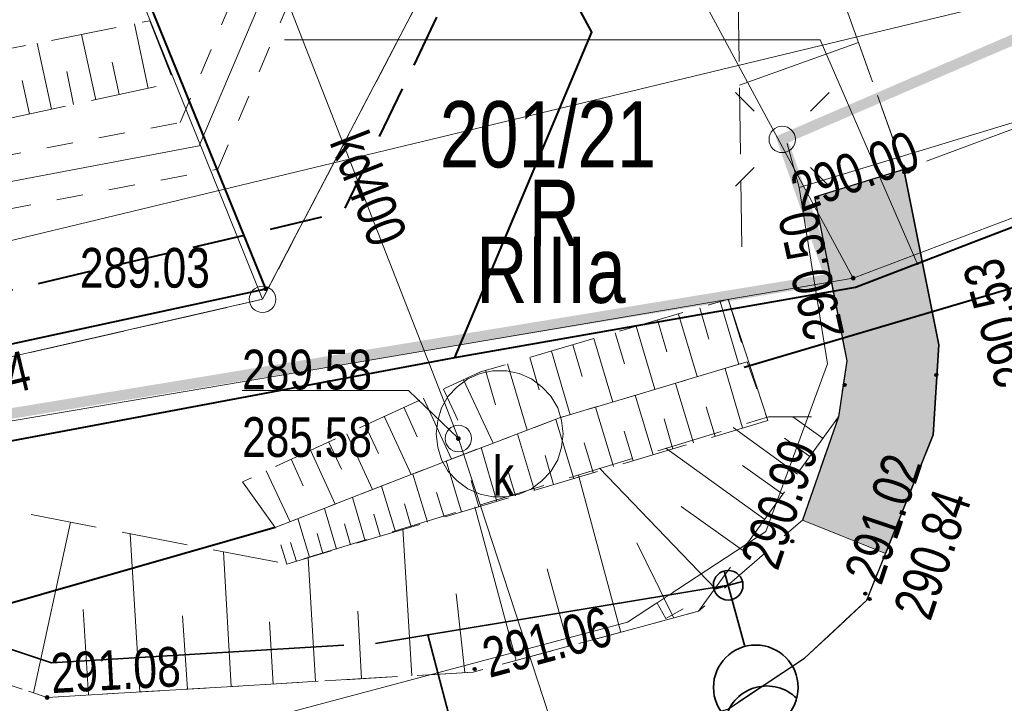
# Model space of a CAD drawing. Header units: metres. Extents: x 7437397 to 7437781, y 5556608 to 5556944.
# Tile 6 of 46: x 7437499 to 7437517, y 5556679 to 5556692. Entities that reach past the tile are written whole.
import ezdxf

# ---------------------------------------------------------------- set-up
doc = ezdxf.new("R2010")
doc.units = ezdxf.units.M
doc.header["$MEASUREMENT"] = 0
for name, pattern in [('0.5_0.5', [1.5, 0.5, -0.5, 0.5]), ('314-500', [2.5, 2, -0.5]), ('BUBZ01-500', [1.75, 1.25, -0.5]), ('DGN Style 2', [6.14715, 3.68829, -2.45886]), ('EGBK02-500', [2, 1.5, -0.5]), ('EGBU01-500', [1, 0.5, -0.5]), ('KTCR02-500', [1.5, 1, -0.5]), ('KTJZ01-500', [2, 1.5, -0.5])]:
    doc.linetypes.add(name, pattern=pattern)
doc.layers.get('0').update_dxf_attribs({"color": 250, "lineweight": 5})
for name, color, linetype, lineweight in [('202-Punkt graniczny stabilizowany trwale', 7, 'Continuous', 5), ('203-Punkt załamania granicy działki nie stabilizowany', 7, 'Continuous', 5), ('_PROJ_WYMIARY', 7, 'Continuous', 9), ('_PROJ_ZAGOSPODAROWANIE', 7, 'Continuous', 13), ('ARCH_HATCH', 7, 'Continuous', 13), ('BUBZ01', 250, 'Continuous', 5), ('BUBZ01_1', 250, 'Continuous', 5), ('BUIB02_01', 250, 'Continuous', 5), ('BUIB05_01', 250, 'Continuous', 5), ('D_kraweznik', 7, 'Continuous', 30), ('D_kraweznik obnizony', 7, 'DGN Style 2', 30), ('D_obrzeze', 7, 'Continuous', 30), ('D_zakres', 7, 'DGN Style 2', 13), ('EGBD03', 250, 'Continuous', 5), ('EGBK02', 250, 'Continuous', 5), ('EGBP04_02', 250, 'Continuous', 5), ('EGBP04_03', 250, 'Continuous', 5), ('EGBU01', 250, 'Continuous', 5), ('Elektryka_oswietlenie_zewnetrzne', 1, 'Continuous', 35), ('ELEKTRYKA_TRASY', 1, 'Continuous', 35), ('elementy drogowe', 250, 'Continuous', 5), ('GAZ', 50, 'Continuous', 30), ('KTCR02', 250, 'Continuous', 5), ('KTJZ01', 250, 'Continuous', 5), ('KTKR01', 250, 'Continuous', 5), ('KTOK05_01', 250, 'Continuous', 5), ('latarnia na słupie lub maszcie (punkt)', 7, 'Continuous', 5), ('MPZP', 250, 'Continuous', 5), ('przewód kanalizacyjny (linia)', 7, 'Continuous', 5), ('przewód kanalizacyjny (linia)-Atr1', 7, 'Continuous', 5), ('punkt o określonej wysokości (sieć kanalizacyjna)', 7, 'Continuous', 5), ('punkt o określonej wysokości (sieć kanalizacyjna)-Atr2', 7, 'Continuous', 5), ('punkt o określonej wysokości (sieć kanalizacyjna)-Atr3', 7, 'Continuous', 5), ('punkt wysokościowy naturalny', 7, 'Continuous', 5), ('punkt wysokościowy sztuczny', 7, 'Continuous', 5), ('RTPW01', 250, 'Continuous', 5), ('RTPW02', 250, 'Continuous', 5), ('rzedne dla projektanta', 250, 'Continuous', 5), ('SUPE_01', 250, 'Continuous', 5), ('SUPG_01', 250, 'Continuous', 5), ('SUPT_01', 250, 'Continuous', 5), ('SUSM01', 250, 'Continuous', 5), ('SUSM04_01_E', 250, 'Continuous', 5), ('słup (punkt)', 7, 'Continuous', 5), ('właz - siec kanalizacyjna (powierzchnia)', 7, 'Continuous', 5), ('właz okrągły - siec kanalizacyjna (punkt)', 7, 'Continuous', 5), ('właz okrągły - siec kanalizacyjna (punkt)-Atr17', 7, 'Continuous', 5)]:
    doc.layers.add(name, color=color, linetype=linetype, lineweight=lineweight)
doc.styles.add('ROMANS', font='arial.ttf', dxfattribs={"width": 0.8})
doc.styles.get("Standard").update_dxf_attribs({"font": 'txt.shx', "width": 0.75})
doc.linetypes.add('KTOK05_01-500', pattern='A,3.75,[13,dgnlstyle-rozp_2015.shx,S=0.002778,R=0,X=0,Y=0],3.75', length=7.5)
doc.dimstyles.new('1-500', dxfattribs={"dimscale": 10, "dimtxt": 0.1, "dimasz": 0.07, "dimexe": 0, "dimexo": 0, "dimgap": 0.05, "dimtad": 1, "dimdec": 1, "dimrnd": 0.08, "dimzin": 0, "dimtxsty": 'ROMANS', "dimblk": 'ARCHTICK', "dimcen": 0.02, "dimdle": 0.1, "dimclrt": 256, "dimadec": 0, "dimazin": 0, "dimtfac": 0.666667, "dimtdec": 1, "dimtofl": 0, "dimtmove": 1, "dimatfit": 2, "dimfxl": 0, "dimtolj": 1, "dimtzin": 0, "dimarcsym": 0})

# ---------------------------------------------------------------- blocks, each defined once
blk = doc.blocks.new('PW01')
at = {"layer": 'punkt wysokościowy naturalny', "linetype": 'Continuous', "lineweight": 13}
h = blk.add_hatch(color=0, dxfattribs=at)
edge = h.paths.add_edge_path()
edge.add_arc((0, 0), 0.45, 0, 360)
blk = doc.blocks.new('US22')
at = {"color": 0, "linetype": 'Continuous', "lineweight": 13, "ltscale": 10}
blk.add_circle((0, 0), 2.5, dxfattribs=at)
blk = doc.blocks.new('202')
at = {"layer": '202-Punkt graniczny stabilizowany trwale', "color": 96, "linetype": 'Continuous', "lineweight": 13}
blk.add_circle((0, 0), 2.5, dxfattribs=at)
blk = doc.blocks.new('203')
at = {"layer": '203-Punkt załamania granicy działki nie stabilizowany', "linetype": 'Continuous', "lineweight": 13}
h = blk.add_hatch(color=96, dxfattribs=at)
edge = h.paths.add_edge_path()
edge.add_arc((0, 0), 0.45, 0, 360)
blk = doc.blocks.new('SM011')
at = {"layer": 'latarnia na słupie lub maszcie (punkt)', "color": 0, "linetype": 'Continuous', "lineweight": 13}
for p, q in [((-5.3, 5.31), (-8.83, 8.84)), ((5.31, 5.31), (8.84, 8.84)), ((-5.3, -5.3), (-8.83, -8.83)), ((5.31, -5.3), (8.84, -8.83))]:
    blk.add_line(p, q, dxfattribs=at)
blk = doc.blocks.new('SM04')
at = {"layer": 'słup (punkt)', "color": 0, "linetype": 'Continuous', "lineweight": 13}
blk.add_circle((0, 0), 2.5, dxfattribs=at)
blk = doc.blocks.new('PW02')
at = {"layer": 'punkt wysokościowy sztuczny', "linetype": 'Continuous', "lineweight": 13}
h = blk.add_hatch(color=0, dxfattribs=at)
edge = h.paths.add_edge_path()
edge.add_arc((0, 0), 0.45, 0, 360)
blk = doc.blocks.new('slup_oswietleniowy_4')
for p, q in [((0, 0.35), (0, -0.35)), ((-0.35, 0), (1.5, 0))]:
    blk.add_line(p, q)
for centre, radius in [((2.5, 0), 1), ((0, 0), 0.35)]:
    blk.add_circle(centre, radius)
blk.add_arc((3.5, 0), 1, 120, 240)
blk = doc.blocks.new('_ArchTick')
at = {"color": 0, "linetype": 'ByBlock', "const_width": 0.15}
blk.add_lwpolyline([(-0.5, -0.5), (0.5, 0.5)], dxfattribs=at)
blk = doc.blocks.new('*D52')
at = {"layer": '_PROJ_WYMIARY', "color": 0, "lineweight": -2, "transparency": 16777216}
for p, q in [((7437516.495, 5556697.022), (7437519.619, 5556698.6)), ((7437521.799, 5556692.066), (7437518.726, 5556698.149)), ((7437520.46, 5556691.39), (7437517.387, 5556697.473))]:
    blk.add_line(p, q, dxfattribs=at)
at = {"layer": 'Defpoints', "color": 0}
for p in [(7437521.799, 5556692.066), (7437520.46, 5556691.39)]:
    blk.add_point(p, dxfattribs=at)
at = {"layer": '_PROJ_WYMIARY', "transparency": 16777216, "insert": (7437517.537, 5556698.926), "char_height": 1, "attachment_point": 5, "rotation": 26.8008, "style": 'ROMANS', "bg_fill": 3, "box_fill_scale": 1.25, "bg_fill_color": 256, "bg_fill_true_color": 13158600, "bg_fill_transparency": 0}
blk.add_mtext('\\A1;1,5', dxfattribs=at)
at = {"layer": 'Defpoints', "color": 0}
blk.add_point((7437518.726, 5556698.149), dxfattribs=at)
at = {"layer": '_PROJ_WYMIARY', "color": 0, "lineweight": -2, "transparency": 16777216, "xscale": 0.7000000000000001, "yscale": 0.7000000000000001, "zscale": 0.7000000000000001}
for p, rotation in [((7437518.726, 5556698.149), 26.80083486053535), ((7437517.387, 5556697.473), 206.8008348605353)]:
    blk.add_blockref('_ArchTick', p, dxfattribs=dict(at, rotation=rotation))

msp = doc.modelspace()

# ---------------------------------------------------------------- hatches: boundary and pattern name
at = {"layer": 'ARCH_HATCH', "linetype": 'Continuous', "lineweight": 25}
h = msp.add_hatch(color=254, dxfattribs=at)
h.dxf.hatch_style = 1
h.paths.add_polyline_path([(7437515.98, 5556684.5), (7437516.09, 5556686.202), (7437515.43, 5556689.51), (7437513.74, 5556688.99), (7437514.045, 5556687.445), (7437514.35, 5556685.9), (7437514.19, 5556684.84), (7437513.85, 5556683.865), (7437513.51, 5556682.89), (7437515.083, 5556682.26)])

# ---------------------------------------------------------------- linework, layer by layer
at = {"color": 7, "linetype": 'Continuous', "lineweight": 13}
msp.add_line((7437512.323, 5556691.103), (7437514.571, 5556691.908), dxfattribs=at)
at = {"color": 21, "linetype": 'Continuous', "lineweight": 13}
msp.add_line((7437512.323, 5556691.103), (7437514.571, 5556691.908), dxfattribs=at)
at = {"color": 7, "linetype": 'BUBZ01-500', "lineweight": 13, "flags": 128}
for points in [[(7437506.084, 5556709.904), (7437509.22, 5556704.47), (7437513.08, 5556696.07), (7437515.43, 5556689.51)], [(7437512.369, 5556688.054), (7437512.277, 5556694.143), (7437506.084, 5556709.904)]]:
    msp.add_lwpolyline(points, dxfattribs=at)
at = {"color": 21, "linetype": 'BUBZ01-500', "lineweight": 13, "flags": 128}
for points in [[(7437506.084, 5556709.904), (7437509.22, 5556704.47), (7437513.08, 5556696.07), (7437515.43, 5556689.51)], [(7437512.369, 5556688.054), (7437512.277, 5556694.143), (7437506.084, 5556709.904)]]:
    msp.add_lwpolyline(points, dxfattribs=at)
at = {"layer": '_PROJ_WYMIARY'}
msp.add_lwpolyline([(7437515.692, 5556687.714), (7437513.848, 5556691.961), (7437503.728, 5556691.961)], dxfattribs=at)
at = {"layer": 'BUBZ01', "color": 7, "linetype": 'BUBZ01-500', "lineweight": 13, "flags": 128}
msp.add_lwpolyline([(7437488.087, 5556688.312), (7437492.41, 5556689.16), (7437501.64, 5556691.15), (7437501.18, 5556692.32), (7437491.75, 5556690.45), (7437487.397, 5556689.817)], dxfattribs=at)
at = {"layer": 'BUBZ01', "color": 7, "linetype": 'Continuous', "lineweight": 13, "flags": 128}
for points in [[(7437501.15, 5556691.04), (7437500.89, 5556692.26)], [(7437500.16, 5556690.83), (7437499.89, 5556692.06)], [(7437499.32, 5556690.65), (7437499.05, 5556691.9)], [(7437500.6, 5556690.93), (7437500.47, 5556691.54)], [(7437499.74, 5556690.74), (7437499.61, 5556691.36)], [(7437498.91, 5556690.56), (7437498.77, 5556691.19)], [(7437511.96, 5556687.02), (7437512.31, 5556685.83)], [(7437511.57, 5556686.9), (7437511.74, 5556686.31)], [(7437510.77, 5556686.67), (7437510.95, 5556686.07)], [(7437511.17, 5556686.78), (7437511.52, 5556685.6)], [(7437510.37, 5556686.55), (7437510.72, 5556685.36)], [(7437509.57, 5556686.32), (7437509.93, 5556685.12)], [(7437509.97, 5556686.43), (7437510.15, 5556685.84)], [(7437508.77, 5556686.08), (7437509.12, 5556684.88)], [(7437509.17, 5556686.2), (7437509.35, 5556685.6)], [(7437508.36, 5556685.96), (7437508.54, 5556685.35)], [(7437507.52, 5556685.72), (7437507.71, 5556685.07)], [(7437507.94, 5556685.84), (7437508.31, 5556684.59)], [(7437512.38, 5556684.63), (7437512.05, 5556685.75)], [(7437507.11, 5556685.54), (7437507.67, 5556684.34)], [(7437506.73, 5556685.36), (7437507, 5556684.78)], [(7437511.45, 5556684.35), (7437511.11, 5556685.47)], [(7437506.35, 5556685.19), (7437506.88, 5556684.04)], [(7437510.69, 5556684.12), (7437510.35, 5556685.25)], [(7437505.98, 5556685.02), (7437506.23, 5556684.46)], [(7437509.94, 5556683.9), (7437509.6, 5556685.02)], [(7437511.86, 5556684.47), (7437511.69, 5556685.03)], [(7437505.61, 5556684.85), (7437506.12, 5556683.75)], [(7437509.19, 5556683.67), (7437508.85, 5556684.79)], [(7437511.06, 5556684.23), (7437510.9, 5556684.8)], [(7437513.9, 5556684.43), (7437513.33, 5556684.84)], [(7437505.25, 5556684.68), (7437505.5, 5556684.15)], [(7437513.42, 5556683.76), (7437512.2, 5556684.64)], [(7437504.9, 5556684.52), (7437505.39, 5556683.47)], [(7437508.45, 5556683.45), (7437508.13, 5556684.52)], [(7437510.31, 5556684.01), (7437510.14, 5556684.57)], [(7437513.65, 5556684.09), (7437513.17, 5556684.44)], [(7437504.56, 5556684.36), (7437504.8, 5556683.85)], [(7437507.74, 5556683.24), (7437507.44, 5556684.26)], [(7437509.56, 5556683.79), (7437509.39, 5556684.35)], [(7437512.8, 5556682.9), (7437510.93, 5556684.25)], [(7437503.85, 5556684.04), (7437504.08, 5556683.54)], [(7437504.22, 5556684.2), (7437504.68, 5556683.19)], [(7437508.81, 5556683.56), (7437508.65, 5556684.11)], [(7437507.07, 5556683.04), (7437506.78, 5556684.01)], [(7437508.09, 5556683.35), (7437507.93, 5556683.87)], [(7437513.14, 5556683.38), (7437512.38, 5556683.92)], [(7437503.38, 5556683.82), (7437503.83, 5556682.86)], [(7437506.43, 5556682.85), (7437506.15, 5556683.76)], [(7437510.08, 5556680.77), (7437509.28, 5556683.74)], [(7437505.82, 5556682.67), (7437505.56, 5556683.53)], [(7437507.4, 5556683.14), (7437507.25, 5556683.64)], [(7437505.25, 5556682.5), (7437505.01, 5556683.32)], [(7437506.74, 5556682.95), (7437506.6, 5556683.41)], [(7437504.71, 5556682.34), (7437504.48, 5556683.11)], [(7437506.12, 5556682.76), (7437505.99, 5556683.2)], [(7437508.1, 5556680.24), (7437507.32, 5556683.14)], [(7437512.38, 5556682.32), (7437511.22, 5556683.15)], [(7437504.2, 5556682.19), (7437503.98, 5556682.92)], [(7437505.53, 5556682.59), (7437505.41, 5556683)], [(7437498.98, 5556679.63), (7437499.68, 5556682.85)], [(7437504.97, 5556682.42), (7437504.86, 5556682.82)], [(7437506.13, 5556679.95), (7437505.96, 5556682.73)], [(7437500.99, 5556679.64), (7437500.81, 5556682.63)], [(7437504.45, 5556682.26), (7437504.34, 5556682.64)], [(7437503.95, 5556682.11), (7437503.84, 5556682.47)], [(7437502.72, 5556679.75), (7437502.57, 5556682.29)], [(7437504.31, 5556679.84), (7437504.17, 5556682.18)], [(7437509.09, 5556680.5), (7437508.69, 5556681.97)], [(7437507.13, 5556680.01), (7437506.97, 5556681.5)], [(7437500.02, 5556679.59), (7437499.92, 5556681.2)], [(7437501.89, 5556679.7), (7437501.8, 5556681.08)], [(7437505.18, 5556679.89), (7437505.11, 5556681.17)], [(7437503.51, 5556679.79), (7437503.44, 5556680.97)]]:
    msp.add_lwpolyline(points, dxfattribs=at)
at = {"layer": 'BUBZ01', "color": 7, "linetype": 'BUBZ01-500', "lineweight": 13, "flags": 128}
for points in [[(7437503.55, 5556682.75), (7437502.93, 5556683.61), (7437507.43, 5556685.69), (7437512.11, 5556687.06), (7437512.47, 5556685.88), (7437508.92, 5556684.82), (7437506.71, 5556683.98), (7437503.55, 5556682.75)], [(7437503.55, 5556682.75), (7437506.71, 5556683.98), (7437508.92, 5556684.82), (7437512.47, 5556685.88), (7437512.86, 5556684.77), (7437503.77, 5556682.06), (7437503.55, 5556682.75)]]:
    msp.add_lwpolyline(points, close=True, dxfattribs=at)
at = {"layer": 'BUBZ01_1', "color": 7, "linetype": 'Continuous', "lineweight": 13}
msp.add_line((7437515.44, 5556689.593), (7437515.405, 5556689.581), dxfattribs=at)
at = {"layer": 'BUIB02_01', "color": 7, "linetype": 'Continuous', "lineweight": 13}
msp.add_line((7437512.11, 5556687.06), (7437512.86, 5556684.77), dxfattribs=at)
at = {"layer": 'BUIB02_01', "color": 212, "linetype": 'Continuous', "lineweight": 40, "flags": 128}
msp.add_lwpolyline([(7437506.941, 5556685.963), (7437509.534, 5556692.104), (7437498.91, 5556711.759)], dxfattribs=at)
at = {"layer": 'BUIB05_01', "color": 7, "linetype": 'Continuous', "lineweight": 40}
for p, q in [((7437524.05, 5556689.22), (7437512.41, 5556685.77)), ((7437503.55, 5556682.75), (7437489.66, 5556678.77))]:
    msp.add_line(p, q, dxfattribs=at)
at = {"layer": 'D_kraweznik'}
msp.add_line((7437515.98, 5556684.5), (7437515.083, 5556682.26), dxfattribs=at)
at = {"layer": 'D_kraweznik obnizony'}
for p, q in [((7437515.43, 5556689.51), (7437516.09, 5556686.202)), ((7437516.09, 5556686.202), (7437515.98, 5556684.5))]:
    msp.add_line(p, q, dxfattribs=at)
at = {"layer": 'D_obrzeze', "flags": 128}
msp.add_lwpolyline([(7437515.43, 5556689.51), (7437513.74, 5556688.99), (7437514.045, 5556687.445), (7437514.35, 5556685.9), (7437514.19, 5556684.84), (7437513.85, 5556683.865), (7437513.51, 5556682.89)], dxfattribs=at)
at = {"layer": 'D_zakres'}
msp.add_line((7437513.51, 5556682.89), (7437515.083, 5556682.26), dxfattribs=at)
at = {"layer": 'EGBD03', "color": 96, "linetype": 'Continuous', "lineweight": 13, "flags": 128}
for points in [[(7437500.826, 5556712.754), (7437514.47, 5556687.46)], [(7437503.31, 5556687.06), (7437498.82, 5556698.2)], [(7437503.31, 5556687.06), (7437508.01, 5556696.05)], [(7437514.47, 5556687.46), (7437522.86, 5556690.63)], [(7437494.12, 5556684.01), (7437514.47, 5556687.46)], [(7437493.38, 5556684.79), (7437503.31, 5556687.06)]]:
    msp.add_lwpolyline(points, dxfattribs=at)
at = {"layer": 'EGBK02', "color": 96, "linetype": 'EGBK02-500', "lineweight": 13, "flags": 128}
for points in [[(7437503.31, 5556687.06), (7437508.01, 5556696.05)], [(7437493.38, 5556684.79), (7437503.31, 5556687.06)]]:
    msp.add_lwpolyline(points, dxfattribs=at)
at = {"layer": 'EGBU01', "color": 96, "linetype": 'EGBU01-500', "lineweight": 13, "flags": 128}
for points in [[(7437503.31, 5556687.06), (7437508.01, 5556696.05)], [(7437508.01, 5556696.05), (7437503.31, 5556687.06)], [(7437493.38, 5556684.79), (7437503.31, 5556687.06)], [(7437503.31, 5556687.06), (7437493.38, 5556684.79)]]:
    msp.add_lwpolyline(points, dxfattribs=at)
at = {"layer": 'ELEKTRYKA_TRASY'}
msp.add_lwpolyline([(7437486.905, 5556682.077), (7437490.682, 5556683.077), (7437499.325, 5556680.197), (7437504.844, 5556680.525)], dxfattribs=at)
at = {"layer": 'GAZ', "linetype": '0.5_0.5', "lineweight": 20}
for points in [[(7437469.765, 5556684.298), (7437501.754, 5556690.401), (7437504.987, 5556698.001), (7437509.601, 5556698.417), (7437540.527, 5556710.781), (7437572.311, 5556724.628), (7437597.435, 5556738.152)], [(7437469.953, 5556683.316), (7437502.466, 5556689.519), (7437505.673, 5556697.059), (7437509.837, 5556697.434), (7437540.913, 5556709.859), (7437572.749, 5556723.728), (7437597.909, 5556737.272)]]:
    msp.add_lwpolyline(points, dxfattribs=at)
at = {"layer": 'KTJZ01', "color": 7, "linetype": 'KTJZ01-500', "lineweight": 13, "flags": 128}
msp.add_lwpolyline([(7437507.857, 5556716.436), (7437504.491, 5556714.673), (7437509.22, 5556704.47), (7437510.97, 5556700.57), (7437513.08, 5556696.07), (7437515.43, 5556689.51), (7437520.46, 5556691.39), (7437518.97, 5556694.06), (7437515.57, 5556700.2), (7437512.44, 5556706.68), (7437507.857, 5556716.436)], close=True, dxfattribs=at)
at = {"layer": 'KTOK05_01', "color": 7, "linetype": 'KTOK05_01-500', "lineweight": 40, "flags": 128}
msp.add_lwpolyline([(7437470.765, 5556680.962), (7437472.26, 5556681.23), (7437477.51, 5556682.36), (7437492.58, 5556685.14), (7437495.66, 5556685.59), (7437503.37, 5556687.26), (7437498.93, 5556698.16)], dxfattribs=at)
at = {"layer": 'MPZP', "color": 212, "linetype": 'KTCR02-500', "lineweight": 40, "flags": 128}
msp.add_lwpolyline([(7437497.375, 5556710.955), (7437506.891, 5556692.994), (7437504.828, 5556688.703), (7437494.07, 5556686.185), (7437470.017, 5556683.31)], dxfattribs=at)
at = {"layer": 'przewód kanalizacyjny (linia)', "color": 36, "linetype": 'Continuous', "lineweight": 13, "flags": 128}
for points in [[(7437507.01, 5556684.43), (7437502.87, 5556695.03), (7437502.28, 5556697.34)], [(7437507.01, 5556684.43), (7437512.46, 5556667.77)]]:
    msp.add_lwpolyline(points, dxfattribs=at)
at = {"layer": 'punkt o określonej wysokości (sieć kanalizacyjna)-Atr2', "color": 7, "flags": 128}
msp.add_lwpolyline([(7437507.01, 5556684.43), (7437506.07, 5556685.34), (7437502.924, 5556685.34)], dxfattribs=at)
at = {"layer": 'rzedne dla projektanta', "color": 7, "linetype": 'Continuous', "lineweight": 40}
for centre in [(7437515.44, 5556689.46), (7437515.51, 5556689.47), (7437513.79, 5556688.98), (7437516.04, 5556685.63), (7437514.31, 5556685.44), (7437513.32, 5556682.49), (7437514.7, 5556681.5), (7437514.78, 5556681.4), (7437507.32, 5556680.08)]:
    msp.add_circle(centre, 0.0225, dxfattribs=at)
at = {"layer": 'SUPE_01', "color": 1, "linetype": 'Continuous', "lineweight": 13, "flags": 128}
msp.add_lwpolyline([(7437601.635, 5556725.162), (7437600.216, 5556724.388), (7437574.398, 5556710.521), (7437552.37, 5556698.835), (7437529.759, 5556688.702), (7437521.807, 5556691.71), (7437513.451, 5556689.173), (7437513.22, 5556690)], dxfattribs=at)
at = {"layer": 'SUPG_01', "color": 52, "linetype": 'Continuous', "lineweight": 13, "flags": 128}
msp.add_lwpolyline([(7437469.859, 5556683.807), (7437484.7, 5556686.66), (7437502.11, 5556689.96), (7437505.33, 5556697.53)], dxfattribs=at)
at = {"layer": 'SUPT_01', "color": 30, "linetype": 'Continuous', "lineweight": 13, "flags": 128}
msp.add_lwpolyline([(7437624.834, 5556744.449), (7437603.973, 5556732.899), (7437579.114, 5556719.1), (7437574.314, 5556716.425), (7437544.39, 5556702.175), (7437531.441, 5556696.093), (7437491.469, 5556686.466), (7437485.362, 5556685.024)], dxfattribs=at)
at = {"layer": 'właz - siec kanalizacyjna (powierzchnia)', "color": 36, "linetype": 'Continuous', "lineweight": 13, "flags": 128}
msp.add_lwpolyline([(7437508.99, 5556684.52), (7437508.96, 5556684.27), (7437508.89, 5556684.03), (7437508.76, 5556683.81), (7437508.59, 5556683.63), (7437508.39, 5556683.48), (7437508.16, 5556683.38), (7437507.92, 5556683.33), (7437507.66, 5556683.33), (7437507.42, 5556683.38), (7437507.19, 5556683.48), (7437506.99, 5556683.63), (7437506.82, 5556683.81), (7437506.69, 5556684.03), (7437506.62, 5556684.27), (7437506.59, 5556684.52), (7437506.62, 5556684.77), (7437506.69, 5556685.01), (7437506.82, 5556685.23), (7437506.99, 5556685.41), (7437507.19, 5556685.56), (7437507.42, 5556685.66), (7437507.66, 5556685.71), (7437507.92, 5556685.71), (7437508.16, 5556685.66), (7437508.39, 5556685.56), (7437508.59, 5556685.41), (7437508.76, 5556685.23), (7437508.89, 5556685.01), (7437508.96, 5556684.77), (7437508.99, 5556684.52)], close=True, dxfattribs=at)

# ---------------------------------------------------------------- block references
at = {"layer": 'EGBP04_02', "color": 96, "linetype": 'Continuous', "lineweight": 13, "xscale": 0.1, "yscale": 0.1, "zscale": 0.1}
msp.add_blockref('202', (7437503.31, 5556687.06), dxfattribs=at)
at = {"layer": 'EGBP04_03', "color": 96, "linetype": 'Continuous', "lineweight": 13, "xscale": 0.1, "yscale": 0.1, "zscale": 0.1}
msp.add_blockref('203', (7437514.47, 5556687.46), dxfattribs=at)
at = {"layer": 'Elektryka_oswietlenie_zewnetrzne', "xscale": 0.7999999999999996, "yscale": 0.7999999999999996, "zscale": 0.7999999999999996, "rotation": 285.1358355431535}
msp.add_blockref('slup_oswietleniowy_4', (7437512.108, 5556681.66), dxfattribs=at)
at = {"layer": 'punkt o określonej wysokości (sieć kanalizacyjna)', "color": 7, "linetype": 'Continuous', "lineweight": 13, "xscale": 0.1, "yscale": 0.1, "zscale": 0.1}
msp.add_blockref('PW01', (7437507.01, 5556684.43), dxfattribs=at)
at = {"layer": 'RTPW02', "color": 7, "linetype": 'Continuous', "lineweight": 13, "xscale": 0.1, "yscale": 0.1, "zscale": 0.1}
for p in [(7437515.43, 5556689.51), (7437503.37, 5556687.26), (7437499.24, 5556679.54)]:
    msp.add_blockref('PW02', p, dxfattribs=at)
at = {"layer": 'SUSM01', "color": 7, "linetype": 'Continuous', "lineweight": 13, "xscale": 0.1, "yscale": 0.1, "zscale": 0.1}
msp.add_blockref('SM011', (7437513.13, 5556690.08), dxfattribs=at)
at = {"layer": 'SUSM04_01_E', "color": 7, "linetype": 'Continuous', "lineweight": 13, "xscale": 0.1, "yscale": 0.1, "zscale": 0.1}
msp.add_blockref('SM04', (7437513.13, 5556690.08), dxfattribs=at)
at = {"layer": 'właz okrągły - siec kanalizacyjna (punkt)', "color": 7, "linetype": 'Continuous', "lineweight": 13, "xscale": 0.1, "yscale": 0.1, "zscale": 0.1}
msp.add_blockref('US22', (7437507.01, 5556684.43), dxfattribs=at)

# ---------------------------------------------------------------- texts
at = {"layer": 'EGBD03', "color": 96, "linetype": 'Continuous', "lineweight": 30, "insert": (7437506.659, 5556689.534), "char_height": 1.25, "attachment_point": 7, "line_spacing_factor": 0.6}
msp.add_mtext('\\FWORKING_1250;\\H1x;\\W0.8;201/21', dxfattribs=at)
at = {"layer": 'EGBK02', "color": 96, "linetype": 'Continuous', "lineweight": 30, "insert": (7437507.349, 5556688.241), "char_height": 1.25, "attachment_point": 1, "line_spacing_factor": 0.6}
msp.add_mtext('\\FWORKING_1250;\\H1x;\\W0.8;RIIIa', dxfattribs=at)
at = {"layer": 'EGBU01', "color": 96, "linetype": 'Continuous', "lineweight": 30, "insert": (7437508.34, 5556688.069), "char_height": 1.25, "attachment_point": 7, "line_spacing_factor": 0.6}
msp.add_mtext('\\FWORKING_1250;\\H1x;\\W0.8;R', dxfattribs=at)
at = {"layer": 'przewód kanalizacyjny (linia)-Atr1', "color": 36, "insert": (7437504.557, 5556690.029), "char_height": 0.75, "attachment_point": 7, "rotation": 291.334, "line_spacing_factor": 0.6}
msp.add_mtext('\\FWORKING_1250;\\H1x;\\W0.8;kd400', dxfattribs=at)
at = {"layer": 'punkt o określonej wysokości (sieć kanalizacyjna)-Atr2', "color": 36, "insert": (7437502.924, 5556685.348), "char_height": 0.75, "attachment_point": 7, "line_spacing_factor": 0.6}
msp.add_mtext('\\FWORKING_1250;\\H1x;\\W0.8;289.58', dxfattribs=at)
at = {"layer": 'punkt o określonej wysokości (sieć kanalizacyjna)-Atr3', "color": 36, "insert": (7437502.924, 5556684.072), "char_height": 0.75, "attachment_point": 7, "line_spacing_factor": 0.6}
msp.add_mtext('\\FWORKING_1250;\\H1x;\\W0.8;285.58', dxfattribs=at)
at = {"layer": 'RTPW01', "color": 7, "linetype": 'Continuous', "lineweight": 13, "insert": (7437499.86, 5556688.03), "char_height": 0.75, "attachment_point": 1, "line_spacing_factor": 0.6}
msp.add_mtext('\\FWORKING_1250;\\H1x;\\W0.8;289.03', dxfattribs=at)
at = {"layer": 'RTPW01', "color": 7, "linetype": 'Continuous', "lineweight": 13, "char_height": 0.75, "attachment_point": 1, "line_spacing_factor": 0.6}
for s, insert, rotation in [('\\FWORKING_1250;\\H1x;\\W0.8;289.24', (7437496.42, 5556685.53), 13.533), ('\\FWORKING_1250;\\H1x;\\W0.8;291.08', (7437499.288, 5556680.37), 3.144)]:
    msp.add_mtext(s, dxfattribs=dict(at, insert=insert, rotation=rotation))
at = {"layer": 'rzedne dla projektanta', "color": 7, "linetype": 'Continuous', "lineweight": 0, "char_height": 0.75, "attachment_point": 7, "line_spacing_factor": 0.6}
for s, insert, rotation in [('\\FWORKING_1250;\\H1x;\\W0.8; 290.00', (7437513.281, 5556688.61), 20.5804), ('\\FWORKING_1250;\\H1x;\\W0.8; 290.50', (7437514.366, 5556686.175), 102.4539), ('\\FWORKING_1250;\\H1x;\\W0.8; 290.53', (7437517.986, 5556685.312), 105.6803), ('\\FWORKING_1250;\\H1x;\\W0.8; 290.99', (7437512.981, 5556681.697), 71.3251), ('\\FWORKING_1250;\\H1x;\\W0.8; 291.02', (7437514.937, 5556681.42), 71.3251), ('\\FWORKING_1250;\\H1x;\\W0.8; 290.84', (7437515.865, 5556680.747), 71.3251), ('\\FWORKING_1250;\\H1x;\\W0.8; 291.06', (7437507.385, 5556679.839), 15.1285)]:
    msp.add_mtext(s, dxfattribs=dict(at, insert=insert, rotation=rotation))
at = {"layer": 'właz okrągły - siec kanalizacyjna (punkt)-Atr17', "color": 7, "insert": (7437507.663, 5556683.349), "char_height": 0.75, "attachment_point": 7, "line_spacing_factor": 0.6}
msp.add_mtext('\\FWORKING_1250;\\H1x;\\W0.8;k', dxfattribs=at)

# ---------------------------------------------------------------- next in the draw order: wipeouts: each hides what was drawn before it
at = {"color": 7, "linetype": 'Continuous', "lineweight": 13, "ltscale": 10}
msp.add_wipeout([(7437510.432, 5556681.146), (7437510.434, 5556681.896), (7437511.083, 5556681.52)], dxfattribs=at).dxf.layer = 'elementy drogowe'

# ---------------------------------------------------------------- next in the draw order: linework, layer by layer
at = {"layer": '_PROJ_ZAGOSPODAROWANIE', "linetype": '314-500'}
msp.add_lwpolyline([(7437515.52, 5556670.824, 0.2, 0.2, 0), (7437510.688, 5556669.395, 0.2, 0.2, 0), (7437500.229, 5556667.194, 0.2, 0.2, 0), (7437486.31, 5556664.78, 0.2, 0.2, 0), (7437483.805, 5556682.481, 0.2, 0.2, 0), (7437514.045, 5556687.445, 0.2, 0.2, 0), (7437513.13, 5556690.08, 0.2, 0.2, 0), (7437520.83, 5556693.404, 0.2, 0.2, 0), (7437522.86, 5556690.63, 0.2, 0.2, 0), (7437525.876, 5556691.876, 0.2, 0.2, 0), (7437540.193, 5556697.887, 0.2, 0.2, 0), (7437574.98, 5556714.07, 0.2, 0.2, 0), (7437590.898, 5556722.559, 0.2, 0.2, 0)], format="xyseb", dxfattribs=at)
at = {"layer": 'BUBZ01', "color": 7, "linetype": 'BUBZ01-500', "lineweight": 13, "flags": 128}
msp.add_lwpolyline([(7437490.29, 5556683.503), (7437490.19, 5556682.55), (7437499.24, 5556679.54), (7437507.29, 5556680.02), (7437511.55, 5556681.17), (7437514.19, 5556684.84), (7437512.87, 5556684.84), (7437503.77, 5556682.06), (7437490.41, 5556684.64), (7437490.29, 5556683.503)], close=True, dxfattribs=at)
at = {"layer": 'BUBZ01', "color": 7, "linetype": 'Continuous', "lineweight": 13, "flags": 128}
for points in [[(7437511.86, 5556681.6), (7437509.68, 5556683.87)], [(7437511.08, 5556681.04), (7437510.38, 5556682.46)]]:
    msp.add_lwpolyline(points, dxfattribs=at)
at = {"layer": 'BUIB02_01', "color": 212, "linetype": 'Continuous', "lineweight": 40, "flags": 128}
msp.add_lwpolyline([(7437471.018, 5556680.168), (7437490.105, 5556682.798), (7437506.941, 5556685.963), (7437514.516, 5556687.29), (7437530.92, 5556693.586), (7437543.72, 5556699.172), (7437579.76, 5556716.205), (7437631.582, 5556743.722), (7437615.039, 5556772.576)], dxfattribs=at)
at = {"layer": 'ELEKTRYKA_TRASY'}
for points in [[(7437505.443, 5556680.561), (7437512.108, 5556681.66)], [(7437512.108, 5556681.66), (7437506.432, 5556680.724), (7437509.226, 5556670.113)]]:
    msp.add_lwpolyline(points, dxfattribs=at)
at = {"layer": 'elementy drogowe', "color": 7, "linetype": 'Continuous', "lineweight": 13, "ltscale": 10, "flags": 128}
msp.add_lwpolyline([(7437510.758, 5556681.333), (7437510.932, 5556681.029), (7437511.257, 5556681.216)], dxfattribs=at)
at = {"layer": 'KTCR02', "color": 7, "linetype": 'KTCR02-500', "lineweight": 13, "flags": 128}
msp.add_lwpolyline([(7437490.09, 5556680.89), (7437499.14, 5556677.97), (7437506.73, 5556678.47), (7437507.87, 5556678.13), (7437512.1, 5556679.32), (7437513.55, 5556680.28), (7437514.73, 5556681.38), (7437515.98, 5556684.5), (7437516.09, 5556686.202), (7437515.43, 5556689.51), (7437513.74, 5556688.99), (7437514.35, 5556685.9), (7437514.19, 5556684.84), (7437513.51, 5556682.89), (7437511.55, 5556681.17), (7437507.29, 5556680.02), (7437499.24, 5556679.54), (7437490.19, 5556682.55)], dxfattribs=at)
at = {"layer": 'KTJZ01', "color": 7, "linetype": 'KTJZ01-500', "lineweight": 13, "flags": 128}
msp.add_lwpolyline([(7437487.24, 5556665.88), (7437500.01, 5556668.65), (7437509.93, 5556671.34), (7437514.81, 5556672.66), (7437528.54, 5556677.57), (7437546.18, 5556685.08), (7437562.31, 5556693.39), (7437575.78, 5556700.17), (7437584.6, 5556705.2), (7437599.33, 5556712.79), (7437607.41, 5556717.03), (7437624.22, 5556725.75), (7437636.91, 5556731.79), (7437639.91, 5556733.3), (7437648.13, 5556737.1), (7437664.08, 5556744.94), (7437674.41, 5556750.47), (7437695.47, 5556762.01), (7437726.23, 5556778.98), (7437745.592, 5556790.579), (7437740.524, 5556799.89), (7437726.071, 5556794.065), (7437721.424, 5556793.261), (7437718.653, 5556793.684), (7437716.454, 5556794.853), (7437714.78, 5556796.65), (7437713.44, 5556798.18), (7437704.05, 5556814.76), (7437696.46, 5556806.77), (7437698.53, 5556806.84), (7437700.74, 5556806.26), (7437702.79, 5556804.94), (7437704.06, 5556803.16), (7437709.44, 5556793.77), (7437711.44, 5556790.12), (7437712.13, 5556787.63), (7437712.21, 5556785.35), (7437711.59, 5556783.66), (7437709.87, 5556781.76), (7437701.28, 5556777.09), (7437699.42, 5556776.48), (7437697.78, 5556776.19), (7437695.76, 5556776.41), (7437693.65, 5556777.51), (7437692.09, 5556778.89), (7437690.49, 5556781.22), (7437685.25, 5556778.28), (7437686.1, 5556775.03), (7437686.085, 5556773.72), (7437685.81, 5556772.51), (7437685.3, 5556771.32), (7437684.475, 5556769.98), (7437683.43, 5556768.68), (7437682.12, 5556767.23), (7437680.52, 5556765.9), (7437679.609, 5556765.424), (7437667.4, 5556758.73), (7437656.58, 5556752.94), (7437646.03, 5556747.24), (7437635.04, 5556741.31), (7437625.46, 5556735.97), (7437617.31, 5556731.03), (7437610.73, 5556727.32), (7437599.83, 5556721.28), (7437592.56, 5556717.41), (7437581.48, 5556711.39), (7437572.19, 5556706.38), (7437570.63, 5556705.57), (7437559.43, 5556699.57), (7437555.27, 5556697.37), (7437547.58, 5556693.6), (7437542.1, 5556690.99), (7437536.78, 5556688.64), (7437527.13, 5556684.56), (7437524.75, 5556685.69), (7437522.99, 5556687.15), (7437521.44, 5556689.45), (7437520.46, 5556691.39), (7437515.43, 5556689.51), (7437516.09, 5556686.202), (7437515.98, 5556684.5), (7437514.73, 5556681.38), (7437513.55, 5556680.28), (7437512.1, 5556679.32), (7437507.87, 5556678.13), (7437498.81, 5556675.82), (7437492.9, 5556674.29)], dxfattribs=at)
at = {"layer": 'KTKR01', "color": 7, "linetype": 'Continuous', "lineweight": 30, "flags": 128}
msp.add_lwpolyline([(7437490.09, 5556680.89), (7437499.14, 5556677.97), (7437506.73, 5556678.47), (7437507.87, 5556678.13), (7437512.1, 5556679.32), (7437513.55, 5556680.28), (7437514.73, 5556681.38), (7437515.98, 5556684.5), (7437516.09, 5556686.202), (7437515.43, 5556689.51)], dxfattribs=at)
at = {"layer": 'SUPE_01', "color": 1, "linetype": 'Continuous', "lineweight": 13, "flags": 128}
msp.add_lwpolyline([(7437513.451, 5556689.173), (7437513.987, 5556685.841), (7437512.818, 5556682.675), (7437510.206, 5556680.962), (7437500.974, 5556678.503), (7437488.15, 5556675.589), (7437473.288, 5556673.036)], dxfattribs=at)

# ---------------------------------------------------------------- next in the draw order: dimensions: what is measured, and where the dimension line sits
at = {"layer": '_PROJ_WYMIARY'}
dim = msp.add_linear_dim(base=(7437518.726, 5556698.149), p1=(7437520.46, 5556691.39), p2=(7437521.799, 5556692.066), angle=26.8008, dimstyle='1-500', dxfattribs=at)
dim.commit()
dim.dimension.update_dxf_attribs({"geometry": '*D52', "text_midpoint": (7437518.033, 5556697.943), "dimtype": 161})

doc.saveas('drawing.dxf')
